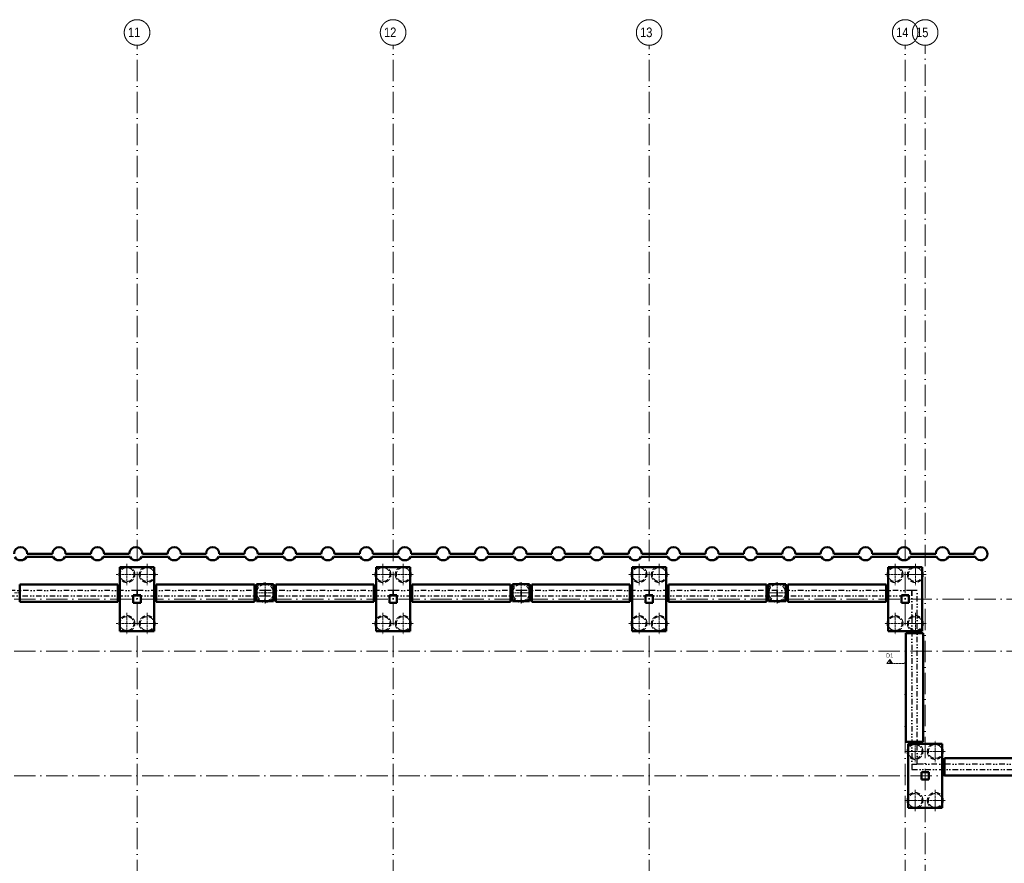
# Model space of a CAD drawing. Header units: millimetres. Extents: x -2694 to 670324, y -147023 to 76385.
# Tile 8 of 51: x 132270 to 178414, y 36844 to 76385. Entities that reach past the tile are written whole.
import ezdxf
from ezdxf.enums import TextEntityAlignment as Align

# ---------------------------------------------------------------- set-up
doc = ezdxf.new("R2010")
doc.units = ezdxf.units.MM
doc.header["$LTSCALE"] = 10
for name, pattern in [('A_CARA_07', [7, 5, -2]), ('Cerchovana 0.5x', [0.18, 0.1, -0.04, 0, -0.04]), ('DASHDOT', [25.4, 12.7, -6.35, 0, -6.35]), ('DIVIDE', [31.75, 12.7, -6.35, 0, -6.35, 0, -6.35]), ('Čerchovaná 20mm', [3000, 2000, -500, 0, -500])]:
    doc.linetypes.add(name, pattern=pattern)
doc.layers.get('0').update_dxf_attribs({"lineweight": 20})
for name, color, linetype, lineweight in [('_A_OSY_HPFM', 253, 'DASHDOT', 13), ('CA_NEVHRA', 43, 'A_CARA_07', 20), ('CA_POHHRA25', 7, 'Continuous', 20), ('CA_REZY', 1, 'Continuous', 40), ('CA_ZAKLADY25', 43, 'Continuous', 20)]:
    doc.layers.add(name, color=color, linetype=linetype, lineweight=lineweight)
doc.layers.add('Standard', color=131, linetype='Continuous', lineweight=20, transparency=0.25)
doc.styles.add('ARIAL', font='arial.ttf')
doc.styles.add('KÓTY', font='ARIALN.TTF')

# ---------------------------------------------------------------- blocks, each defined once
blk = doc.blocks.new('OSY_HPFM')
at = {"layer": '_A_OSY_HPFM', "color": 7, "linetype": 'Čerchovaná 20mm', "lineweight": 9, "ltscale": 0.05, "transparency": 33554641}
for p, q in [((137770, -1496), (137770, 75185)), ((149770, -1496), (149770, 75185)), ((161770, -1496), (161770, 75185)), ((173770, -1496), (173770, 75185)), ((174705, -226), (174705, 75185)), ((-1494, 49230), (294943, 49230)), ((-1494, 46790), (294943, 46790)), ((-1494, 40940), (294943, 40940))]:
    blk.add_line(p, q, dxfattribs=at)
at = {"layer": '_A_OSY_HPFM', "color": 7, "lineweight": 9, "ltscale": 100, "transparency": 33554641}
for centre in [(137770, 75785), (149770, 75785), (161770, 75785), (173770, 75785), (174705, 75785)]:
    blk.add_circle(centre, 600, dxfattribs=at)
at = {"layer": '_A_OSY_HPFM', "color": 7, "lineweight": 9, "ltscale": 0.05, "transparency": 33554641, "style": 'KÓTY'}
for s, p in [('11', (137347, 75567)), ('12', (149347, 75567)), ('13', (161347, 75567)), ('14', (173347, 75567)), ('15', (174282, 75567))]:
    blk.add_text(s, height=450, dxfattribs=at).set_placement(p)
blk = doc.blocks.new('zaklady hpfm')
at = {"layer": 'CA_ZAKLADY25', "color": 8, "lineweight": 50, "true_color": 0x7b7b7b}
for p, q in [((132624, 51354), (133804, 51354)), ((134424, 51354), (135604, 51354)), ((136224, 51354), (137404, 51354)), ((138024, 51354), (139204, 51354)), ((139824, 51354), (141004, 51354)), ((141624, 51354), (142804, 51354)), ((143424, 51354), (144604, 51354)), ((145224, 51354), (146404, 51354)), ((147024, 51354), (148204, 51354)), ((148824, 51354), (150004, 51354)), ((150624, 51354), (151804, 51354)), ((152424, 51354), (153604, 51354)), ((154224, 51354), (155404, 51354)), ((156024, 51354), (157204, 51354)), ((157824, 51354), (159004, 51354)), ((159624, 51354), (160804, 51354)), ((161424, 51354), (162604, 51354)), ((163224, 51354), (164404, 51354)), ((165024, 51354), (166204, 51354)), ((166824, 51354), (168004, 51354)), ((168624, 51354), (169804, 51354)), ((170424, 51354), (171604, 51354)), ((172224, 51354), (173404, 51354)), ((174024, 51354), (175204, 51354)), ((175824, 51354), (177004, 51354)), ((133844, 51204), (132584, 51204)), ((135644, 51204), (134384, 51204)), ((137444, 51204), (136184, 51204)), ((139244, 51204), (137984, 51204)), ((141044, 51204), (139784, 51204)), ((142844, 51204), (141584, 51204)), ((144644, 51204), (143384, 51204)), ((146444, 51204), (145184, 51204)), ((148244, 51204), (146984, 51204)), ((150044, 51204), (148784, 51204)), ((151844, 51204), (150584, 51204)), ((153644, 51204), (152384, 51204)), ((155444, 51204), (154184, 51204)), ((157244, 51204), (155984, 51204)), ((159044, 51204), (157784, 51204)), ((160844, 51204), (159584, 51204)), ((162644, 51204), (161384, 51204)), ((164444, 51204), (163184, 51204)), ((166244, 51204), (164984, 51204)), ((168044, 51204), (166784, 51204)), ((169844, 51204), (168584, 51204)), ((171644, 51204), (170384, 51204)), ((173444, 51204), (172184, 51204)), ((175244, 51204), (173984, 51204)), ((177044, 51204), (175784, 51204)), ((138570, 50730), (136970, 50730)), ((136970, 50730), (136970, 49805)), ((136970, 49805), (136970, 50730)), ((136970, 50730), (138570, 50730)), ((138570, 49805), (138570, 50730)), ((138570, 50730), (138570, 49805)), ((150570, 50730), (148970, 50730)), ((148970, 50730), (148970, 49805)), ((148970, 49805), (148970, 50730)), ((148970, 50730), (150570, 50730)), ((150570, 49805), (150570, 50730)), ((150570, 50730), (150570, 49805)), ((162570, 50730), (160970, 50730)), ((160970, 50730), (160970, 49805)), ((160970, 49805), (160970, 50730)), ((160970, 50730), (162570, 50730)), ((162570, 49805), (162570, 50730)), ((162570, 50730), (162570, 49805)), ((174570, 50730), (172970, 50730)), ((172970, 50730), (172970, 49805)), ((172970, 49805), (172970, 50730)), ((172970, 50730), (174570, 50730)), ((174570, 47730), (174570, 50730)), ((174570, 50730), (174570, 47730)), ((144170, 49925), (143370, 49925)), ((143370, 49925), (143370, 49805)), ((143370, 49805), (143370, 49925)), ((143370, 49925), (144170, 49925)), ((144170, 49805), (144170, 49925)), ((144170, 49925), (144170, 49805)), ((156170, 49925), (155370, 49925)), ((155370, 49925), (155370, 49805)), ((155370, 49805), (155370, 49925)), ((155370, 49925), (156170, 49925)), ((156170, 49805), (156170, 49925)), ((156170, 49925), (156170, 49805)), ((168170, 49925), (167370, 49925)), ((167370, 49925), (167370, 49805)), ((167370, 49805), (167370, 49925)), ((167370, 49925), (168170, 49925)), ((168170, 49805), (168170, 49925)), ((168170, 49925), (168170, 49805)), ((136970, 49805), (136970, 49205)), ((136970, 49205), (136970, 49805)), ((137595, 49405), (137770, 49405)), ((137595, 49205), (137595, 49405)), ((137770, 49405), (137595, 49405)), ((137595, 49405), (137595, 49205)), ((137770, 49405), (137945, 49405)), ((137945, 49405), (137770, 49405)), ((137945, 49405), (137945, 49205)), ((137945, 49205), (137945, 49405)), ((138570, 49205), (138570, 49805)), ((138570, 49805), (138570, 49205)), ((143370, 49805), (143370, 49205)), ((143370, 49205), (143370, 49805)), ((144170, 49205), (144170, 49805)), ((144170, 49805), (144170, 49205)), ((148970, 49805), (148970, 49205)), ((148970, 49205), (148970, 49805)), ((149595, 49405), (149770, 49405)), ((149595, 49205), (149595, 49405)), ((149770, 49405), (149595, 49405)), ((149595, 49405), (149595, 49205)), ((149770, 49405), (149945, 49405)), ((149945, 49405), (149770, 49405)), ((149945, 49405), (149945, 49205)), ((149945, 49205), (149945, 49405)), ((150570, 49205), (150570, 49805)), ((150570, 49805), (150570, 49205)), ((155370, 49805), (155370, 49205)), ((155370, 49205), (155370, 49805)), ((156170, 49205), (156170, 49805)), ((156170, 49805), (156170, 49205)), ((160970, 49805), (160970, 49205)), ((160970, 49205), (160970, 49805)), ((161595, 49405), (161770, 49405)), ((161595, 49205), (161595, 49405)), ((161770, 49405), (161595, 49405)), ((161595, 49405), (161595, 49205)), ((161770, 49405), (161945, 49405)), ((161945, 49405), (161770, 49405)), ((161945, 49405), (161945, 49205)), ((161945, 49205), (161945, 49405)), ((162570, 49205), (162570, 49805)), ((162570, 49805), (162570, 49205)), ((167370, 49805), (167370, 49205)), ((167370, 49205), (167370, 49805)), ((168170, 49205), (168170, 49805)), ((168170, 49805), (168170, 49205)), ((172970, 49805), (172970, 49205)), ((172970, 49205), (172970, 49805)), ((173595, 49405), (173905, 49405)), ((173595, 49205), (173595, 49405)), ((173905, 49405), (173595, 49405)), ((173595, 49405), (173595, 49205)), ((173905, 49405), (173945, 49405)), ((173945, 49405), (173905, 49405)), ((173945, 49405), (173945, 49055)), ((173945, 49055), (173945, 49405)), ((136970, 49205), (136970, 47730)), ((136970, 47730), (136970, 49205)), ((137595, 49055), (137595, 49205)), ((137595, 49205), (137595, 49055)), ((137945, 49055), (137595, 49055)), ((137595, 49055), (137945, 49055)), ((137945, 49205), (137945, 49055)), ((137945, 49055), (137945, 49205)), ((138570, 47730), (138570, 49205)), ((138570, 49205), (138570, 47730)), ((143370, 49205), (143370, 49125)), ((143370, 49125), (143370, 49205)), ((143370, 49125), (144170, 49125)), ((144170, 49125), (143370, 49125)), ((144170, 49125), (144170, 49205)), ((144170, 49205), (144170, 49125)), ((148970, 49205), (148970, 47730)), ((148970, 47730), (148970, 49205)), ((149595, 49055), (149595, 49205)), ((149595, 49205), (149595, 49055)), ((149945, 49055), (149595, 49055)), ((149595, 49055), (149945, 49055)), ((149945, 49205), (149945, 49055)), ((149945, 49055), (149945, 49205)), ((150570, 47730), (150570, 49205)), ((150570, 49205), (150570, 47730)), ((155370, 49205), (155370, 49125)), ((155370, 49125), (155370, 49205)), ((155370, 49125), (156170, 49125)), ((156170, 49125), (155370, 49125)), ((156170, 49125), (156170, 49205)), ((156170, 49205), (156170, 49125)), ((160970, 49205), (160970, 47730)), ((160970, 47730), (160970, 49205)), ((161595, 49055), (161595, 49205)), ((161595, 49205), (161595, 49055)), ((161945, 49055), (161595, 49055)), ((161595, 49055), (161945, 49055)), ((161945, 49205), (161945, 49055)), ((161945, 49055), (161945, 49205)), ((162570, 47730), (162570, 49205)), ((162570, 49205), (162570, 47730)), ((167370, 49205), (167370, 49125)), ((167370, 49125), (167370, 49205)), ((167370, 49125), (168170, 49125)), ((168170, 49125), (167370, 49125)), ((168170, 49125), (168170, 49205)), ((168170, 49205), (168170, 49125)), ((172970, 49205), (172970, 47730)), ((172970, 47730), (172970, 49205)), ((173595, 49055), (173595, 49205)), ((173595, 49205), (173595, 49055)), ((173905, 49055), (173595, 49055)), ((173595, 49055), (173905, 49055)), ((173945, 49055), (173905, 49055)), ((173905, 49055), (173945, 49055)), ((136970, 47730), (138570, 47730)), ((138570, 47730), (136970, 47730)), ((148970, 47730), (150570, 47730)), ((150570, 47730), (148970, 47730)), ((160970, 47730), (162570, 47730)), ((162570, 47730), (160970, 47730)), ((172970, 47730), (173905, 47730)), ((173905, 47730), (172970, 47730)), ((173905, 47730), (174505, 47730)), ((174505, 47730), (173905, 47730)), ((174505, 47730), (174570, 47730)), ((174570, 47730), (174505, 47730)), ((174505, 42440), (173905, 42440)), ((173905, 42440), (173905, 39440)), ((173905, 39440), (173905, 42440)), ((173905, 42440), (174505, 42440)), ((175505, 42440), (174505, 42440)), ((174505, 42440), (175505, 42440)), ((175505, 41665), (175505, 42440)), ((175505, 42440), (175505, 41665)), ((175505, 41065), (175505, 41665)), ((175505, 41665), (175505, 41065)), ((174530, 41115), (174880, 41115)), ((174530, 41065), (174530, 41115)), ((174880, 41115), (174530, 41115)), ((174530, 41115), (174530, 41065)), ((174880, 41115), (174880, 41065)), ((174880, 41065), (174880, 41115)), ((174530, 40765), (174530, 41065)), ((174530, 41065), (174530, 40765)), ((174880, 40765), (174530, 40765)), ((174530, 40765), (174880, 40765)), ((174880, 41065), (174880, 40765)), ((174880, 40765), (174880, 41065)), ((175505, 39440), (175505, 41065)), ((175505, 41065), (175505, 39440)), ((173905, 39440), (175505, 39440)), ((175505, 39440), (173905, 39440))]:
    blk.add_line(p, q, dxfattribs=at)
for centre, start, end in [((132314, 51356), 0, 180), ((132314, 51356), 359.6459, 0), ((134114, 51356), 0, 180), ((134114, 51356), 180, 180.3541), ((134114, 51356), 359.6459, 0), ((135914, 51356), 0, 180), ((135914, 51356), 180, 180.3541), ((135914, 51356), 359.6459, 0), ((137714, 51356), 0, 180), ((137714, 51356), 180, 180.3541), ((137714, 51356), 359.6459, 0), ((139514, 51356), 0, 180), ((139514, 51356), 359.6459, 0), ((141314, 51356), 0, 180), ((141314, 51356), 180, 180.3541), ((141314, 51356), 359.6459, 0), ((143114, 51356), 0, 180), ((143114, 51356), 180, 180.3541), ((143114, 51356), 359.6459, 0), ((144914, 51356), 0, 180), ((144914, 51356), 359.6459, 0), ((146714, 51356), 0, 180), ((146714, 51356), 180, 180.3541), ((146714, 51356), 359.6459, 0), ((148514, 51356), 0, 180), ((148514, 51356), 180, 180.3541), ((148514, 51356), 359.6459, 0), ((150314, 51356), 0, 180), ((150314, 51356), 180, 180.3541), ((150314, 51356), 359.6459, 0), ((152114, 51356), 0, 180), ((152114, 51356), 180, 180.3541), ((152114, 51356), 359.6459, 0), ((153914, 51356), 0, 180), ((153914, 51356), 180, 180.3541), ((153914, 51356), 359.6459, 0), ((155714, 51356), 0, 180), ((155714, 51356), 180, 180.3541), ((155714, 51356), 359.6459, 0), ((157514, 51356), 0, 180), ((157514, 51356), 180, 180.3541), ((157514, 51356), 359.6459, 0), ((159314, 51356), 0, 180), ((159314, 51356), 180, 180.3541), ((159314, 51356), 359.6459, 0), ((161114, 51356), 0, 180), ((161114, 51356), 180, 180.3541), ((161114, 51356), 359.6459, 0), ((162914, 51356), 0, 180), ((162914, 51356), 180, 180.3541), ((162914, 51356), 359.6459, 0), ((164714, 51356), 0, 180), ((164714, 51356), 180, 180.3541), ((164714, 51356), 359.6459, 0), ((166514, 51356), 0, 180), ((166514, 51356), 180, 180.3541), ((166514, 51356), 359.6459, 0), ((168314, 51356), 0, 180), ((168314, 51356), 180, 180.3541), ((168314, 51356), 359.6459, 0), ((170114, 51356), 0, 180), ((170114, 51356), 180, 180.3541), ((170114, 51356), 359.6459, 0), ((171914, 51356), 0, 180), ((171914, 51356), 180, 180.3541), ((171914, 51356), 359.6459, 0), ((173714, 51356), 0, 180), ((173714, 51356), 180, 180.3541), ((173714, 51356), 359.6459, 0), ((175514, 51356), 0, 180), ((175514, 51356), 180, 180.3541), ((175514, 51356), 359.6459, 0), ((177314, 51356), 0, 180), ((177314, 51356), 180, 180.3541), ((177314, 51356), 209.344, 0), ((132314, 51356), 209.344, 330.656), ((134114, 51356), 209.344, 330.656), ((135914, 51356), 209.344, 330.656), ((137714, 51356), 209.344, 330.656), ((139514, 51356), 209.344, 330.656), ((141314, 51356), 209.344, 330.656), ((143114, 51356), 209.344, 330.656), ((144914, 51356), 209.344, 330.656), ((146714, 51356), 209.344, 330.656), ((148514, 51356), 209.344, 330.656), ((150314, 51356), 209.344, 330.656), ((152114, 51356), 209.344, 330.656), ((153914, 51356), 209.344, 330.656), ((155714, 51356), 209.344, 330.656), ((157514, 51356), 209.344, 330.656), ((159314, 51356), 209.344, 330.656), ((161114, 51356), 209.344, 330.656), ((162914, 51356), 209.344, 330.656), ((164714, 51356), 209.344, 330.656), ((166514, 51356), 209.344, 330.656), ((168314, 51356), 209.344, 330.656), ((170114, 51356), 209.344, 330.656), ((171914, 51356), 209.344, 330.656), ((173714, 51356), 209.344, 330.656), ((175514, 51356), 209.344, 330.656)]:
    blk.add_arc(centre, 310, start, end, dxfattribs=at)
blk = doc.blocks.new('PRAHY')
at = {"layer": 'CA_REZY', "color": 251, "linetype": 'DIVIDE', "lineweight": 25, "ltscale": 2, "true_color": 0x646464}
for p, q in [((137770, -146349), (131770, -146349)), ((131770, -146599), (137770, -146599)), ((143770, -146349), (137770, -146349)), ((137770, -146349), (137770, -146599)), ((137770, -146599), (137770, -146349)), ((137770, -146599), (143770, -146599)), ((149770, -146349), (143770, -146349)), ((143770, -146349), (143770, -146599)), ((143770, -146599), (143770, -146349)), ((143770, -146599), (149770, -146599)), ((155770, -146349), (149770, -146349)), ((149770, -146349), (149770, -146599)), ((149770, -146599), (149770, -146349)), ((149770, -146599), (155770, -146599)), ((161770, -146349), (155770, -146349)), ((155770, -146349), (155770, -146599)), ((155770, -146599), (155770, -146349)), ((155770, -146599), (161770, -146599)), ((161770, -146599), (161770, -146349)), ((167770, -146349), (161770, -146349)), ((161770, -146349), (161770, -146599)), ((161770, -146599), (167770, -146599)), ((174080, -146349), (167770, -146349)), ((167770, -146349), (167770, -146599)), ((167770, -146599), (167770, -146349)), ((167770, -146599), (174080, -146599)), ((174080, -146599), (174080, -146349)), ((174335, -146349), (174085, -146349)), ((174085, -146349), (174085, -154489)), ((174335, -154489), (174335, -146349)), ((174085, -154489), (174085, -154739)), ((179705, -154489), (174085, -154489)), ((174085, -154489), (174335, -154489)), ((174085, -154739), (179705, -154739))]:
    blk.add_line(p, q, dxfattribs=at)
blk = doc.blocks.new('PILOTY')
at = {"layer": 'CA_NEVHRA', "color": 8, "true_color": 0x7b7b7b}
for p, q in [((137295, -151315), (137295, -150815)), ((138245, -151315), (138245, -150815)), ((149295, -151315), (149295, -150815)), ((150245, -151315), (150245, -150815)), ((161295, -151315), (161295, -150815)), ((162245, -151315), (162245, -150815)), ((173295, -151315), (173295, -150815)), ((174245, -151315), (174245, -150815)), ((137295, -151315), (136795, -151315)), ((137295, -151315), (137295, -151565)), ((137295, -151315), (137795, -151315)), ((138245, -151315), (137745, -151315)), ((138245, -151315), (138245, -151565)), ((138245, -151315), (138745, -151315)), ((149295, -151315), (148795, -151315)), ((149295, -151315), (149295, -151565)), ((149295, -151315), (149795, -151315)), ((150245, -151315), (149745, -151315)), ((150245, -151315), (150245, -151565)), ((150245, -151315), (150745, -151315)), ((161295, -151315), (160795, -151315)), ((161295, -151315), (161295, -151565)), ((161295, -151315), (161795, -151315)), ((162245, -151315), (161745, -151315)), ((162245, -151315), (162245, -151565)), ((162245, -151315), (162745, -151315)), ((173295, -151315), (172795, -151315)), ((173295, -151315), (173295, -151565)), ((173295, -151315), (173795, -151315)), ((174245, -151315), (173745, -151315)), ((174245, -151315), (174245, -151565)), ((174245, -151315), (174745, -151315)), ((137295, -151565), (137295, -151815)), ((138245, -151565), (138245, -151815)), ((143770, -151920), (143770, -151670)), ((149295, -151565), (149295, -151815)), ((150245, -151565), (150245, -151815)), ((155770, -151920), (155770, -151670)), ((161295, -151565), (161295, -151815)), ((162245, -151565), (162245, -151815)), ((167770, -151920), (167770, -151670)), ((173295, -151565), (173295, -151815)), ((174245, -151565), (174245, -151815)), ((132020, -152170), (132270, -152170)), ((143520, -152170), (143270, -152170)), ((143770, -152170), (143520, -152170)), ((143770, -152170), (143770, -151920)), ((143770, -152170), (143770, -152420)), ((143770, -152170), (144020, -152170)), ((144020, -152170), (144270, -152170)), ((155520, -152170), (155270, -152170)), ((155770, -152170), (155520, -152170)), ((155770, -152170), (155770, -151920)), ((155770, -152170), (155770, -152420)), ((155770, -152170), (156020, -152170)), ((156020, -152170), (156270, -152170)), ((167520, -152170), (167270, -152170)), ((167770, -152170), (167520, -152170)), ((167770, -152170), (167770, -151920)), ((167770, -152170), (167770, -152420)), ((167770, -152170), (168020, -152170)), ((168020, -152170), (168270, -152170)), ((143770, -152420), (143770, -152670)), ((155770, -152420), (155770, -152670)), ((167770, -152420), (167770, -152670)), ((137295, -153365), (137295, -153115)), ((138245, -153365), (138245, -153115)), ((149295, -153365), (149295, -153115)), ((150245, -153365), (150245, -153115)), ((161295, -153365), (161295, -153115)), ((162245, -153365), (162245, -153115)), ((173295, -153365), (173295, -153115)), ((174245, -153365), (174245, -153115)), ((137295, -153615), (136795, -153615)), ((137295, -153615), (137295, -153365)), ((137295, -153615), (137795, -153615)), ((137295, -153615), (137295, -154115)), ((138245, -153615), (137745, -153615)), ((138245, -153615), (138245, -153365)), ((138245, -153615), (138245, -154115)), ((138245, -153615), (138745, -153615)), ((149295, -153615), (148795, -153615)), ((149295, -153615), (149295, -153365)), ((149295, -153615), (149795, -153615)), ((149295, -153615), (149295, -154115)), ((150245, -153615), (149745, -153615)), ((150245, -153615), (150245, -153365)), ((150245, -153615), (150245, -154115)), ((150245, -153615), (150745, -153615)), ((161295, -153615), (160795, -153615)), ((161295, -153615), (161295, -153365)), ((161295, -153615), (161795, -153615)), ((161295, -153615), (161295, -154115)), ((162245, -153615), (161745, -153615)), ((162245, -153615), (162245, -153365)), ((162245, -153615), (162245, -154115)), ((162245, -153615), (162745, -153615)), ((173295, -153615), (172795, -153615)), ((173295, -153615), (173295, -153365)), ((173295, -153615), (173795, -153615)), ((173295, -153615), (173295, -154115)), ((174245, -153615), (173745, -153615)), ((174245, -153615), (174245, -153365)), ((174245, -153615), (174245, -154115)), ((174245, -153615), (174745, -153615)), ((174230, -159605), (174230, -159105)), ((175180, -159605), (175180, -159105)), ((174230, -159605), (173730, -159605)), ((174230, -159605), (174230, -159655)), ((174230, -159605), (174730, -159605)), ((174230, -159655), (174230, -160105)), ((175180, -159605), (174680, -159605)), ((175180, -159605), (175180, -159655)), ((175180, -159605), (175680, -159605)), ((175180, -159655), (175180, -160105)), ((174230, -161855), (174230, -161405)), ((175180, -161855), (175180, -161405)), ((174230, -161905), (173730, -161905)), ((174230, -161905), (174230, -161855)), ((174230, -161905), (174730, -161905)), ((174230, -161905), (174230, -162405)), ((175180, -161905), (174680, -161905)), ((175180, -161905), (175180, -161855)), ((175180, -161905), (175180, -162405)), ((175180, -161905), (175680, -161905))]:
    blk.add_line(p, q, dxfattribs=at)
at = {"layer": 'CA_NEVHRA', "color": 8, "ltscale": 5, "true_color": 0x7b7b7b}
for centre, radius, start, end in [((137295, -151315), 375, 0, 180), ((137295, -151315), 375, 0, 180), ((137295, -151315), 375, 180, 0), ((137295, -151315), 375, 180, 0), ((137295, -151315), 325, 90, 270), ((137295, -151315), 325, 90, 270), ((137295, -151315), 325, 270, 90), ((137295, -151315), 325, 270, 90), ((138245, -151315), 375, 0, 180), ((138245, -151315), 375, 0, 180), ((138245, -151315), 375, 180, 0), ((138245, -151315), 375, 180, 0), ((138245, -151315), 325, 90, 270), ((138245, -151315), 325, 90, 270), ((138245, -151315), 325, 270, 90), ((138245, -151315), 325, 270, 90), ((149295, -151315), 375, 0, 180), ((149295, -151315), 375, 0, 180), ((149295, -151315), 375, 180, 0), ((149295, -151315), 375, 180, 0), ((149295, -151315), 325, 90, 270), ((149295, -151315), 325, 90, 270), ((149295, -151315), 325, 270, 90), ((149295, -151315), 325, 270, 90), ((150245, -151315), 375, 0, 180), ((150245, -151315), 375, 0, 180), ((150245, -151315), 375, 180, 0), ((150245, -151315), 375, 180, 0), ((150245, -151315), 325, 90, 270), ((150245, -151315), 325, 90, 270), ((150245, -151315), 325, 270, 90), ((150245, -151315), 325, 270, 90), ((161295, -151315), 375, 0, 180), ((161295, -151315), 375, 0, 180), ((161295, -151315), 375, 180, 0), ((161295, -151315), 375, 180, 0), ((161295, -151315), 325, 90, 270), ((161295, -151315), 325, 90, 270), ((161295, -151315), 325, 270, 90), ((161295, -151315), 325, 270, 90), ((162245, -151315), 375, 0, 180), ((162245, -151315), 375, 0, 180), ((162245, -151315), 375, 180, 0), ((162245, -151315), 375, 180, 0), ((162245, -151315), 325, 90, 270), ((162245, -151315), 325, 90, 270), ((162245, -151315), 325, 270, 90), ((162245, -151315), 325, 270, 90), ((173295, -151315), 375, 0, 180), ((173295, -151315), 375, 0, 180), ((173295, -151315), 375, 180, 0), ((173295, -151315), 375, 180, 0), ((173295, -151315), 325, 90, 270), ((173295, -151315), 325, 90, 270), ((173295, -151315), 325, 270, 90), ((173295, -151315), 325, 270, 90), ((174245, -151315), 375, 0, 180), ((174245, -151315), 375, 0, 180), ((174245, -151315), 375, 180, 0), ((174245, -151315), 375, 180, 0), ((174245, -151315), 325, 90, 270), ((174245, -151315), 325, 90, 270), ((174245, -151315), 325, 270, 90), ((174245, -151315), 325, 270, 90), ((143770, -152170), 450, 0, 180), ((143770, -152170), 450, 0, 180), ((143770, -152170), 390, 90, 270), ((143770, -152170), 390, 90, 270), ((143770, -152170), 390, 270, 90), ((143770, -152170), 390, 270, 90), ((155770, -152170), 450, 0, 180), ((155770, -152170), 450, 0, 180), ((155770, -152170), 390, 90, 270), ((155770, -152170), 390, 90, 270), ((155770, -152170), 390, 270, 90), ((155770, -152170), 390, 270, 90), ((167770, -152170), 450, 0, 180), ((167770, -152170), 450, 0, 180), ((167770, -152170), 390, 90, 270), ((167770, -152170), 390, 90, 270), ((167770, -152170), 390, 270, 90), ((167770, -152170), 390, 270, 90), ((143770, -152170), 450, 180, 0), ((143770, -152170), 450, 180, 0), ((155770, -152170), 450, 180, 0), ((155770, -152170), 450, 180, 0), ((167770, -152170), 450, 180, 0), ((167770, -152170), 450, 180, 0), ((137295, -153615), 375, 0, 180), ((137295, -153615), 375, 0, 180), ((137295, -153615), 375, 180, 0), ((137295, -153615), 375, 180, 0), ((137295, -153615), 325, 90, 270), ((137295, -153615), 325, 90, 270), ((137295, -153615), 325, 270, 90), ((137295, -153615), 325, 270, 90), ((138245, -153615), 375, 0, 180), ((138245, -153615), 375, 0, 180), ((138245, -153615), 375, 180, 0), ((138245, -153615), 375, 180, 0), ((138245, -153615), 325, 90, 270), ((138245, -153615), 325, 90, 270), ((138245, -153615), 325, 270, 90), ((138245, -153615), 325, 270, 90), ((149295, -153615), 375, 0, 180), ((149295, -153615), 375, 0, 180), ((149295, -153615), 375, 180, 0), ((149295, -153615), 375, 180, 0), ((149295, -153615), 325, 90, 270), ((149295, -153615), 325, 90, 270), ((149295, -153615), 325, 270, 90), ((149295, -153615), 325, 270, 90), ((150245, -153615), 375, 0, 180), ((150245, -153615), 375, 0, 180), ((150245, -153615), 375, 180, 0), ((150245, -153615), 375, 180, 0), ((150245, -153615), 325, 90, 270), ((150245, -153615), 325, 90, 270), ((150245, -153615), 325, 270, 90), ((150245, -153615), 325, 270, 90), ((161295, -153615), 375, 0, 180), ((161295, -153615), 375, 0, 180), ((161295, -153615), 375, 180, 0), ((161295, -153615), 375, 180, 0), ((161295, -153615), 325, 90, 270), ((161295, -153615), 325, 90, 270), ((161295, -153615), 325, 270, 90), ((161295, -153615), 325, 270, 90), ((162245, -153615), 375, 0, 180), ((162245, -153615), 375, 0, 180), ((162245, -153615), 375, 180, 0), ((162245, -153615), 375, 180, 0), ((162245, -153615), 325, 90, 270), ((162245, -153615), 325, 90, 270), ((162245, -153615), 325, 270, 90), ((162245, -153615), 325, 270, 90), ((173295, -153615), 375, 0, 180), ((173295, -153615), 375, 0, 180), ((173295, -153615), 375, 180, 0), ((173295, -153615), 375, 180, 0), ((173295, -153615), 325, 90, 270), ((173295, -153615), 325, 90, 270), ((173295, -153615), 325, 270, 90), ((173295, -153615), 325, 270, 90), ((174245, -153615), 375, 0, 180), ((174245, -153615), 375, 0, 180), ((174245, -153615), 375, 180, 0), ((174245, -153615), 375, 180, 0), ((174245, -153615), 325, 90, 270), ((174245, -153615), 325, 90, 270), ((174245, -153615), 325, 270, 90), ((174245, -153615), 325, 270, 90), ((174230, -159605), 375, 0, 180), ((174230, -159605), 375, 0, 180), ((174230, -159605), 375, 180, 0), ((174230, -159605), 375, 180, 0), ((174230, -159605), 325, 90, 270), ((174230, -159605), 325, 90, 270), ((174230, -159605), 325, 270, 90), ((174230, -159605), 325, 270, 90), ((175180, -159605), 375, 0, 180), ((175180, -159605), 375, 0, 180), ((175180, -159605), 375, 180, 0), ((175180, -159605), 375, 180, 0), ((175180, -159605), 325, 90, 270), ((175180, -159605), 325, 90, 270), ((175180, -159605), 325, 270, 90), ((175180, -159605), 325, 270, 90), ((174230, -161905), 375, 0, 180), ((174230, -161905), 375, 0, 180), ((174230, -161905), 375, 180, 0), ((174230, -161905), 375, 180, 0), ((174230, -161905), 325, 90, 270), ((174230, -161905), 325, 90, 270), ((174230, -161905), 325, 270, 90), ((174230, -161905), 325, 270, 90), ((175180, -161905), 375, 0, 180), ((175180, -161905), 375, 0, 180), ((175180, -161905), 375, 180, 0), ((175180, -161905), 375, 180, 0), ((175180, -161905), 325, 90, 270), ((175180, -161905), 325, 90, 270), ((175180, -161905), 325, 270, 90), ((175180, -161905), 325, 270, 90)]:
    blk.add_arc(centre, radius, start, end, dxfattribs=at)
blk = doc.blocks.new('prahy opery')
at = {"layer": 'CA_POHHRA25', "color": 8, "lineweight": 50, "true_color": 0x7b7b7b}
for p, q in [((132270, 535122), (132270, 535922)), ((132270, 535922), (136870, 535922)), ((132270, 535922), (136870, 535922)), ((132270, 535922), (132270, 535122)), ((136870, 535922), (136870, 535122)), ((136870, 535122), (136870, 535922)), ((138670, 535122), (138670, 535922)), ((138670, 535922), (143270, 535922)), ((138670, 535922), (138670, 535122)), ((138670, 535922), (143270, 535922)), ((143270, 535922), (143270, 535122)), ((143270, 535122), (143270, 535922)), ((144270, 535122), (144270, 535922)), ((144270, 535922), (148870, 535922)), ((144270, 535922), (148870, 535922)), ((144270, 535922), (144270, 535122)), ((148870, 535922), (148870, 535122)), ((148870, 535122), (148870, 535922)), ((150670, 535122), (150670, 535922)), ((150670, 535922), (155270, 535922)), ((150670, 535922), (150670, 535122)), ((150670, 535922), (155270, 535922)), ((155270, 535922), (155270, 535122)), ((155270, 535122), (155270, 535922)), ((156270, 535122), (156270, 535922)), ((156270, 535922), (160870, 535922)), ((156270, 535922), (160870, 535922)), ((156270, 535922), (156270, 535122)), ((160870, 535922), (160870, 535122)), ((160870, 535122), (160870, 535922)), ((162670, 535122), (162670, 535922)), ((162670, 535922), (167270, 535922)), ((162670, 535922), (162670, 535122)), ((162670, 535922), (167270, 535922)), ((167270, 535922), (167270, 535122)), ((167270, 535122), (167270, 535922)), ((168270, 535122), (168270, 535922)), ((168270, 535922), (172870, 535922)), ((168270, 535922), (172870, 535922)), ((168270, 535922), (168270, 535122)), ((172870, 535922), (172870, 535122)), ((172870, 535122), (172870, 535922)), ((136870, 535122), (132270, 535122)), ((132270, 535122), (136870, 535122)), ((143270, 535122), (138670, 535122)), ((138670, 535122), (143270, 535122)), ((148870, 535122), (144270, 535122)), ((144270, 535122), (148870, 535122)), ((155270, 535122), (150670, 535122)), ((150670, 535122), (155270, 535122)), ((160870, 535122), (156270, 535122)), ((156270, 535122), (160870, 535122)), ((167270, 535122), (162670, 535122)), ((162670, 535122), (167270, 535122)), ((172870, 535122), (168270, 535122)), ((168270, 535122), (172870, 535122)), ((173805, 533647), (174605, 533647)), ((173805, 528557), (173805, 533647)), ((174605, 533647), (173805, 533647)), ((173805, 528557), (173805, 533647)), ((174605, 533647), (174605, 528557)), ((174605, 528557), (174605, 533647)), ((174605, 528557), (173805, 528557)), ((173805, 528557), (174605, 528557)), ((175605, 526982), (175605, 527782)), ((175605, 527782), (179205, 527782)), ((175605, 527782), (175605, 526982)), ((175605, 527782), (179205, 527782)), ((179205, 526982), (175605, 526982)), ((175605, 526982), (179205, 526982))]:
    blk.add_line(p, q, dxfattribs=at)
blk = doc.blocks.new('NSY203')
at = {"color": 0, "linetype": 'ByBlock', "lineweight": -2}
for p, q in [((53, 75), (-53, 75)), ((-53, 75), (0, 0)), ((0, 71), (-45, 71)), ((-45, 71), (0, 7)), ((0, 13), (-38, 68)), ((-38, 68), (0, 68)), ((0, 64), (-31, 64)), ((-31, 64), (0, 20)), ((0, 26), (-24, 60)), ((-24, 60), (0, 60)), ((0, 56), (-17, 56)), ((-17, 56), (0, 33)), ((0, 39), (-9, 53)), ((-9, 53), (0, 53)), ((0, 49), (-2, 49)), ((-2, 49), (0, 46)), ((0, 0), (53, 75)), ((0, 0), (0, 75))]:
    blk.add_line(p, q, dxfattribs=at)

msp = doc.modelspace()

# ---------------------------------------------------------------- linework, layer by layer
at = {"layer": 'Standard', "color": 2, "linetype": 'Cerchovana 0.5x', "lineweight": 18, "transparency": 33554687}
for q in [(172930.1, 46211.5), (173730.1, 46211.5)]:
    msp.add_line((173230.1, 46211.5), q, dxfattribs=at)

# ---------------------------------------------------------------- block references
at = {"layer": '_A_OSY_HPFM'}
msp.add_blockref('OSY_HPFM', (0, 0), dxfattribs=at)
at = {"layer": 'CA_NEVHRA'}
msp.add_blockref('PILOTY', (0, 201694.5), dxfattribs=at)
at = {"layer": 'CA_POHHRA25'}
for name, p in [('PRAHY', (0, 195978.4)), ('prahy opery', (0, -486017.5))]:
    msp.add_blockref(name, p, dxfattribs=at)
at = {"layer": 'CA_ZAKLADY25'}
msp.add_blockref('zaklady hpfm', (0, 0), dxfattribs=at)
at = {"layer": 'Standard', "color": 2, "linetype": 'Continuous', "lineweight": 18, "transparency": 33554687, "xscale": 2.5, "yscale": 2.5, "zscale": 2.5, "rotation": 180}
msp.add_blockref('NSY203', (173042.6, 46399), dxfattribs=at)

# ---------------------------------------------------------------- texts
at = {"layer": 'Standard', "color": 2, "linetype": 'Continuous', "lineweight": -3, "transparency": 33554687, "style": 'ARIAL', "width": 1.007945}
msp.add_text('D1', height=187.5, dxfattribs=at).set_placement((172873.9, 46492.8), (173211.4, 46492.8), align=Align.FIT)

doc.saveas('drawing.dxf')
